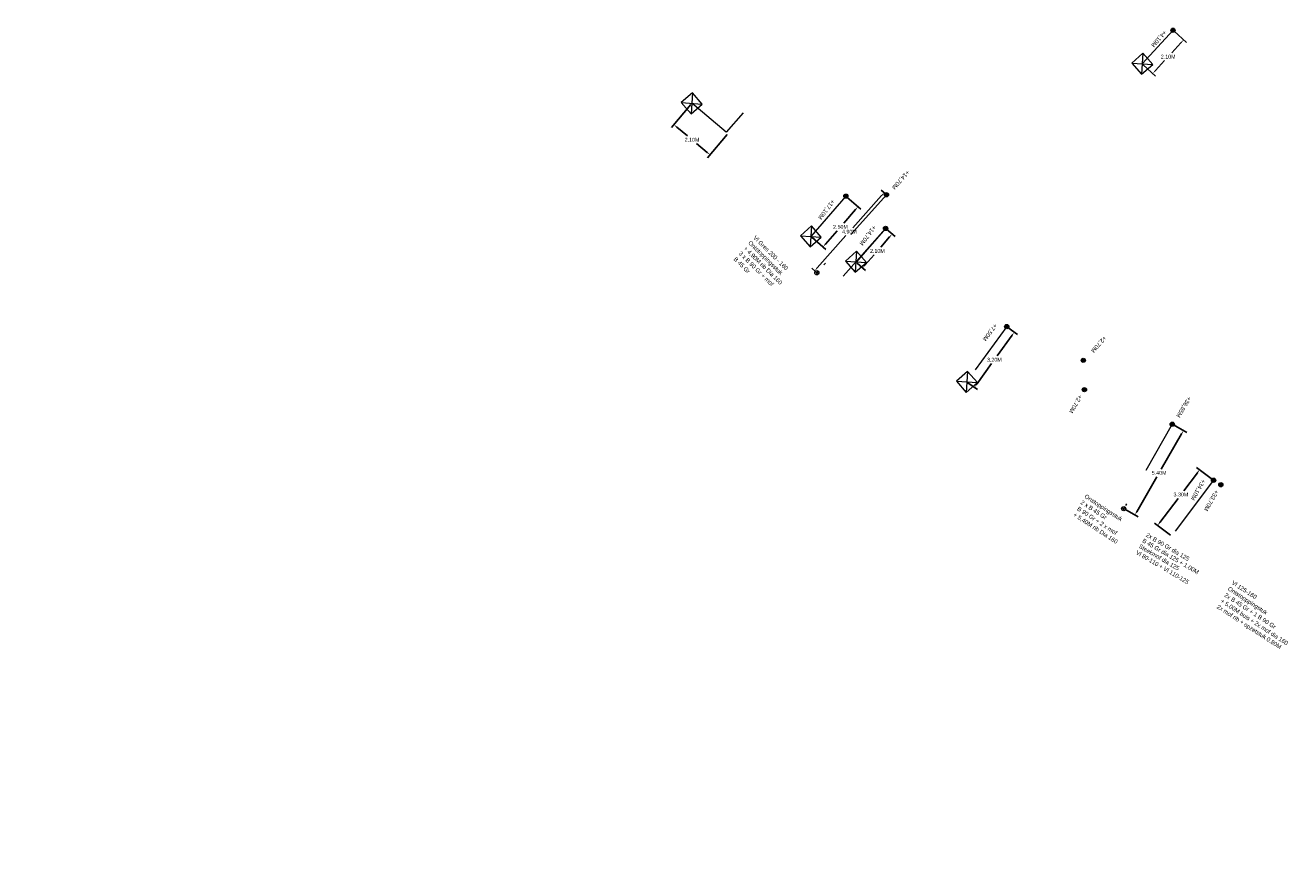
# Model space of a CAD drawing. Header units: inches. Extents: x 0 to 191500, y 0 to 342750.
# Tile 226 of 256: x 186622 to 186681, y 331815 to 331854. Entities that reach past the tile are written whole.
import ezdxf

# ---------------------------------------------------------------- set-up
doc = ezdxf.new("R2010")
doc.units = ezdxf.units.IN
doc.header["$MEASUREMENT"] = 0
for name, pattern in [('RI-HWA_HUISAANSLUITING', [4.8, 3, -1.8]), ('RI-HWA_KOLKAANSLUITING', [4.3, 2.5, -1.8]), ('RI-VWA_HUISAANSLUITING', [6.1, 2.5, -1.8, 0, -1.8])]:
    doc.linetypes.add(name, pattern=pattern)
doc.layers.get('0').update_dxf_attribs({"lineweight": 20})
doc.layers.get('DefPoints').update_dxf_attribs({"lineweight": 20})
for name, color, linetype, lineweight in [('ECW', 150, 'Continuous', 20), ('N-WE-RI-HWA-MAATVOERING-T25', 151, 'Continuous', 20), ('N-WE-RI-HWA_HUISAANSLUITING', 150, 'RI-HWA_HUISAANSLUITING', 20), ('N-WE-RI-HWA_KOLK-S', 150, 'Continuous', 20), ('N-WE-RI-HWA_KOLKAANSLUITING', 150, 'RI-HWA_KOLKAANSLUITING', 20), ('N-WE-RI-INLAAT', 7, 'Continuous', 20), ('N-WE-RI-VWA-MAATVOERING-T25', 30, 'Continuous', 20), ('N-WE-RI-VWA_HUISAANSLUITING', 20, 'RI-VWA_HUISAANSLUITING', 20), ('N-WE-RI-VWA_RIOOLPUT_ONTSTOPPINGSPUT-G', 30, 'Continuous', 20), ('Tekst algemeen', 7, 'Continuous', 20)]:
    doc.layers.add(name, color=color, linetype=linetype, lineweight=lineweight)
doc.dimstyles.get("Standard").update_dxf_attribs({"dimtxt": 0.18, "dimasz": 0.18, "dimexe": 0.18, "dimexo": 0.0625, "dimgap": 0.09, "dimtad": 0, "dimtih": 1, "dimtoh": 1, "dimdec": 4, "dimzin": 0, "dimdsep": 46, "dimtxsty": 'Standard', "dimcen": 0.09, "dimadec": 0, "dimazin": 0, "dimtfac": 1, "dimtdec": 4, "dimtofl": 0, "dimtmove": 0, "dimatfit": 3, "dimfxl": 1, "dimtolj": 1, "dimtzin": 0, "dimarcsym": 0})
picture_1 = doc.add_image_def('image1.ecw', size_in_pixel=(220000, 285000))

# ---------------------------------------------------------------- blocks, each defined once
blk = doc.blocks.new('*D3130')
at = {"layer": 'DefPoints', "color": 0, "transparency": 16777216}
for p in [(186667.94, 331839.712), (186666.074, 331837.121), (186666.43, 331836.864)]:
    blk.add_point(p, dxfattribs=at)
at = {"layer": 'N-WE-RI-HWA-MAATVOERING-T25', "color": 0, "lineweight": -2, "transparency": 16777216}
for p, q in [((186667.991, 331839.675), (186668.442, 331839.35)), ((186668.191, 331839.309), (186667.493, 331838.34)), ((186666.535, 331837.01), (186667.233, 331837.98)), ((186666.125, 331837.084), (186666.576, 331836.759))]:
    blk.add_line(p, q, dxfattribs=at)
at = {"layer": 'N-WE-RI-HWA-MAATVOERING-T25', "color": 0, "transparency": 16777216}
for points in [[(186668.167, 331839.327), (186668.215, 331839.292), (186668.296, 331839.455)], [(186666.511, 331837.028), (186666.56, 331836.993), (186666.43, 331836.864)]]:
    blk.add_solid(points, dxfattribs=at)
at = {"layer": 'N-WE-RI-HWA-MAATVOERING-T25', "color": 0, "transparency": 16777216, "insert": (186667.363, 331838.16), "char_height": 0.18, "attachment_point": 5}
blk.add_mtext('\\A1;3.20M', dxfattribs=at)
blk = doc.blocks.new('*D3042')
at = {"layer": 'DefPoints', "color": 0, "transparency": 16777216}
for p in [(186677.641, 331832.513), (186675.008, 331830.387), (186675.662, 331829.893)]:
    blk.add_point(p, dxfattribs=at)
at = {"layer": 'N-WE-RI-HWA-MAATVOERING-T25', "color": 0, "lineweight": -2, "transparency": 16777216}
for p, q in [((186676.878, 331832.864), (186676.244, 331832.023)), ((186677.591, 331832.551), (186676.843, 331833.116)), ((186675.116, 331830.531), (186675.972, 331831.663)), ((186675.612, 331829.931), (186674.864, 331830.496))]:
    blk.add_line(p, q, dxfattribs=at)
at = {"layer": 'N-WE-RI-HWA-MAATVOERING-T25', "color": 0, "transparency": 16777216}
for points in [[(186676.854, 331832.882), (186676.902, 331832.845), (186676.986, 331833.007)], [(186675.092, 331830.549), (186675.14, 331830.513), (186675.008, 331830.387)]]:
    blk.add_solid(points, dxfattribs=at)
at = {"layer": 'N-WE-RI-HWA-MAATVOERING-T25', "color": 0, "transparency": 16777216, "insert": (186676.108, 331831.843), "char_height": 0.18, "attachment_point": 5}
blk.add_mtext('\\A1;3.30M', dxfattribs=at)
blk = doc.blocks.new('*D3048')
at = {"layer": 'DefPoints', "color": 0, "transparency": 16777216}
for p in [(186675.738, 331853.602), (186674.295, 331852.028), (186674.789, 331851.575)]:
    blk.add_point(p, dxfattribs=at)
at = {"layer": 'N-WE-RI-HWA-MAATVOERING-T25', "color": 0, "lineweight": -2, "transparency": 16777216}
for p, q in [((186675.784, 331853.56), (186676.365, 331853.027)), ((186676.111, 331853.016), (186675.676, 331852.542)), ((186674.911, 331851.707), (186675.346, 331852.182)), ((186674.341, 331851.986), (186674.922, 331851.453))]:
    blk.add_line(p, q, dxfattribs=at)
at = {"layer": 'N-WE-RI-HWA-MAATVOERING-T25', "color": 0, "transparency": 16777216}
for points in [[(186676.088, 331853.036), (186676.133, 331852.996), (186676.232, 331853.149)], [(186674.889, 331851.728), (186674.933, 331851.687), (186674.789, 331851.575)]]:
    blk.add_solid(points, dxfattribs=at)
at = {"layer": 'N-WE-RI-HWA-MAATVOERING-T25', "color": 0, "transparency": 16777216, "insert": (186675.511, 331852.362), "char_height": 0.18, "attachment_point": 5}
blk.add_mtext('\\A1;2.10M', dxfattribs=at)
blk = doc.blocks.new('*D2996')
at = {"layer": 'DefPoints', "color": 0, "transparency": 16777216}
for p in [(186662.262, 331844.315), (186660.883, 331842.732), (186661.187, 331842.466)]:
    blk.add_point(p, dxfattribs=at)
at = {"layer": 'N-WE-RI-HWA-MAATVOERING-T25', "color": 0, "lineweight": -2, "transparency": 16777216}
for p, q in [((186662.449, 331843.913), (186662.034, 331843.438)), ((186662.31, 331844.274), (186662.703, 331843.931)), ((186660.93, 331842.69), (186661.323, 331842.348)), ((186661.306, 331842.602), (186661.72, 331843.078))]:
    blk.add_line(p, q, dxfattribs=at)
at = {"layer": 'N-WE-RI-HWA-MAATVOERING-T25', "color": 0, "transparency": 16777216}
for points in [[(186662.426, 331843.933), (186662.471, 331843.894), (186662.567, 331844.049)], [(186661.283, 331842.621), (186661.328, 331842.582), (186661.187, 331842.466)]]:
    blk.add_solid(points, dxfattribs=at)
at = {"layer": 'N-WE-RI-HWA-MAATVOERING-T25', "color": 0, "transparency": 16777216, "insert": (186661.877, 331843.258), "char_height": 0.18, "attachment_point": 5}
blk.add_mtext('\\A1;2.10M', dxfattribs=at)
blk = doc.blocks.new('*D2997')
at = {"layer": 'DefPoints', "color": 0, "transparency": 16777216}
for p in [(186660.398, 331845.826), (186658.756, 331843.941), (186659.324, 331843.445)]:
    blk.add_point(p, dxfattribs=at)
at = {"layer": 'N-WE-RI-HWA-MAATVOERING-T25', "color": 0, "lineweight": -2, "transparency": 16777216}
for p, q in [((186660.445, 331845.785), (186661.103, 331845.212)), ((186660.849, 331845.194), (186660.303, 331844.568)), ((186658.803, 331843.9), (186659.46, 331843.327)), ((186659.443, 331843.581), (186659.989, 331844.208))]:
    blk.add_line(p, q, dxfattribs=at)
at = {"layer": 'N-WE-RI-HWA-MAATVOERING-T25', "color": 0, "transparency": 16777216}
for points in [[(186660.826, 331845.214), (186660.871, 331845.175), (186660.967, 331845.33)], [(186659.42, 331843.601), (186659.465, 331843.561), (186659.324, 331843.445)]]:
    blk.add_solid(points, dxfattribs=at)
at = {"layer": 'N-WE-RI-HWA-MAATVOERING-T25', "color": 0, "transparency": 16777216, "insert": (186660.146, 331844.388), "char_height": 0.18, "attachment_point": 5}
blk.add_mtext('\\A1;2.50M', dxfattribs=at)
blk = doc.blocks.new('*D3000')
at = {"layer": 'DefPoints', "color": 0, "transparency": 16777216}
for p in [(186653.174, 331850.177), (186654.868, 331848.764), (186654.032, 331847.762)]:
    blk.add_point(p, dxfattribs=at)
at = {"layer": 'N-WE-RI-HWA-MAATVOERING-T25', "color": 0, "lineweight": -2, "transparency": 16777216}
for p, q in [((186653.134, 331850.129), (186652.223, 331849.036)), ((186652.476, 331849.059), (186652.969, 331848.648)), ((186654.828, 331848.716), (186653.917, 331847.623)), ((186653.894, 331847.877), (186653.401, 331848.288))]:
    blk.add_line(p, q, dxfattribs=at)
at = {"layer": 'N-WE-RI-HWA-MAATVOERING-T25', "color": 0, "transparency": 16777216}
for points in [[(186652.495, 331849.082), (186652.457, 331849.036), (186652.338, 331849.174)], [(186653.913, 331847.9), (186653.874, 331847.854), (186654.032, 331847.762)]]:
    blk.add_solid(points, dxfattribs=at)
at = {"layer": 'N-WE-RI-HWA-MAATVOERING-T25', "color": 0, "transparency": 16777216, "insert": (186653.185, 331848.468), "char_height": 0.18, "attachment_point": 5}
blk.add_mtext('\\A1;2.10M', dxfattribs=at)
blk = doc.blocks.new('*D3001')
at = {"layer": 'DefPoints', "color": 0, "transparency": 16777216}
for p in [(186675.703, 331835.138), (186676.225, 331834.838), (186673.424, 331831.182)]:
    blk.add_point(p, dxfattribs=at)
at = {"layer": 'N-WE-RI-VWA-MAATVOERING-T25', "color": 0, "lineweight": -2, "transparency": 16777216}
for p, q in [((186675.757, 331835.107), (186676.381, 331834.748)), ((186676.135, 331834.682), (186675.189, 331833.039)), ((186674.036, 331831.037), (186674.982, 331832.679)), ((186673.479, 331831.151), (186674.103, 331830.791))]:
    blk.add_line(p, q, dxfattribs=at)
at = {"layer": 'N-WE-RI-VWA-MAATVOERING-T25', "color": 0, "transparency": 16777216}
for points in [[(186676.109, 331834.697), (186676.161, 331834.667), (186676.225, 331834.838)], [(186674.01, 331831.052), (186674.062, 331831.022), (186673.947, 331830.881)]]:
    blk.add_solid(points, dxfattribs=at)
at = {"layer": 'N-WE-RI-VWA-MAATVOERING-T25', "color": 0, "transparency": 16777216, "insert": (186675.086, 331832.859), "char_height": 0.18, "attachment_point": 5}
blk.add_mtext('\\A1;5.40M', dxfattribs=at)
blk = doc.blocks.new('*D2924')
at = {"layer": 'DefPoints', "color": 0, "transparency": 16777216}
for p in [(186662.299, 331845.894), (186658.934, 331842.329), (186659.038, 331842.236)]:
    blk.add_point(p, dxfattribs=at)
at = {"layer": 'N-WE-RI-VWA-MAATVOERING-T25', "color": 0, "lineweight": -2, "transparency": 16777216}
for p, q in [((186662.075, 331845.852), (186660.725, 331844.338)), ((186662.252, 331845.935), (186662.061, 331846.106)), ((186659.054, 331842.463), (186660.404, 331843.978)), ((186658.991, 331842.278), (186658.8, 331842.449))]:
    blk.add_line(p, q, dxfattribs=at)
at = {"layer": 'N-WE-RI-VWA-MAATVOERING-T25', "color": 0, "transparency": 16777216}
for points in [[(186662.053, 331845.872), (186662.098, 331845.832), (186662.195, 331845.986)], [(186659.032, 331842.483), (186659.076, 331842.443), (186658.934, 331842.329)]]:
    blk.add_solid(points, dxfattribs=at)
at = {"layer": 'N-WE-RI-VWA-MAATVOERING-T25', "color": 0, "transparency": 16777216, "insert": (186660.565, 331844.158), "char_height": 0.18, "attachment_point": 5}
blk.add_mtext('\\A1;4.90M', dxfattribs=at)
blk = doc.blocks.new('A$C2C270354')
h = blk.add_hatch(color=256)
h.dxf.hatch_style = 1
edge = h.paths.add_edge_path()
edge.add_arc((0, 0), 0.1, 0, 360)
blk.add_circle((0, 0), 0.1)

msp = doc.modelspace()

# ---------------------------------------------------------------- linework, layer by layer
at = {"layer": 'N-WE-RI-HWA_HUISAANSLUITING'}
for p, q in [((186662.26245, 331844.31466), (186659.48076, 331841.19461)), ((186677.64066, 331832.51308), (186675.66202, 331829.89325))]:
    msp.add_line(p, q, dxfattribs=at)
at = {"layer": 'N-WE-RI-HWA_KOLK-S'}
for p, q in [((186674.32711, 331852.51938), (186673.80344, 331852.06023)), ((186674.32711, 331852.51938), (186674.26259, 331851.53656)), ((186674.78626, 331851.9957), (186674.32711, 331852.51938)), ((186673.80344, 331852.06023), (186674.78626, 331851.9957)), ((186673.80344, 331852.06023), (186674.26259, 331851.53656)), ((186674.26259, 331851.53656), (186674.78626, 331851.9957)), ((186653.20611, 331850.66822), (186652.68244, 331850.20907)), ((186653.20611, 331850.66822), (186653.14158, 331849.6854)), ((186653.66526, 331850.14454), (186653.20611, 331850.66822)), ((186652.68244, 331850.20907), (186653.66526, 331850.14454)), ((186652.68244, 331850.20907), (186653.14158, 331849.6854)), ((186653.14158, 331849.6854), (186653.66526, 331850.14454)), ((186658.78778, 331844.43282), (186658.26411, 331843.97367)), ((186658.78778, 331844.43282), (186658.72325, 331843.45)), ((186659.24693, 331843.90914), (186658.78778, 331844.43282)), ((186658.26411, 331843.97367), (186659.24693, 331843.90914)), ((186658.26411, 331843.97367), (186658.72325, 331843.45)), ((186658.72325, 331843.45), (186659.24693, 331843.90914)), ((186660.90387, 331843.24604), (186660.38019, 331842.7869)), ((186660.90387, 331843.24604), (186660.83934, 331842.26322)), ((186661.36301, 331842.72237), (186660.90387, 331843.24604)), ((186660.38019, 331842.7869), (186661.36301, 331842.72237)), ((186660.38019, 331842.7869), (186660.83934, 331842.26322)), ((186660.83934, 331842.26322), (186661.36301, 331842.72237)), ((186666.10641, 331837.61193), (186665.58274, 331837.15278)), ((186666.10641, 331837.61193), (186666.04188, 331836.62911)), ((186666.56556, 331837.08825), (186666.10641, 331837.61193)), ((186665.58274, 331837.15278), (186666.56556, 331837.08825)), ((186665.58274, 331837.15278), (186666.04188, 331836.62911)), ((186666.04188, 331836.62911), (186666.56556, 331837.08825))]:
    msp.add_line(p, q, dxfattribs=at)
at = {"layer": 'N-WE-RI-HWA_KOLKAANSLUITING'}
for p, q in [((186675.73782, 331853.60185), (186674.29485, 331852.02797)), ((186654.78634, 331848.83253), (186653.17339, 331850.17729)), ((186655.58718, 331849.72621), (186654.78634, 331848.83253)), ((186660.39812, 331845.82604), (186658.75552, 331843.94141)), ((186662.26245, 331844.31466), (186660.88266, 331842.73156)), ((186667.94035, 331839.71166), (186666.06263, 331837.14407))]:
    msp.add_line(p, q, dxfattribs=at)
at = {"layer": 'N-WE-RI-VWA_HUISAANSLUITING'}
for p, q in [((186662.29862, 331845.89383), (186659.0378, 331842.23637)), ((186675.7029, 331835.13836), (186673.42444, 331831.18181))]:
    msp.add_line(p, q, dxfattribs=at)
at = {"layer": 'N-WE-RI-VWA_RIOOLPUT_ONTSTOPPINGSPUT-G'}
for p, q in [((186659.12988, 331842.19736), (186658.94572, 331842.27537)), ((186659.0768, 331842.32844), (186658.99879, 331842.14429)), ((186673.51652, 331831.1428), (186673.33236, 331831.22081)), ((186673.46345, 331831.27389), (186673.38544, 331831.08973))]:
    msp.add_line(p, q, dxfattribs=at)
for centre in [(186659.0378, 331842.23637), (186673.42444, 331831.18181)]:
    msp.add_circle(centre, 0.1, dxfattribs=at)

# ---------------------------------------------------------------- block references
at = {"layer": 'N-WE-RI-INLAAT', "rotation": 311.4301972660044}
for p in [(186675.73782, 331853.60185), (186660.39812, 331845.82604), (186662.29862, 331845.89383), (186662.26245, 331844.31466), (186667.94035, 331839.71166), (186671.53157, 331838.13135), (186671.58409, 331836.75773), (186675.7029, 331835.13836), (186677.64066, 331832.51308), (186677.97968, 331832.30075)]:
    msp.add_blockref('A$C2C270354', p, dxfattribs=at)

# ---------------------------------------------------------------- texts
at = {"layer": 'N-WE-RI-HWA-MAATVOERING-T25'}
for s, rotation, p in [('+4,10M', 228.1374073, (186675.30936, 331853.60975)), ('+17,10M', 232.9311652, (186659.73781, 331845.68638)), ('+14,70M', 232.9311652, (186661.67821, 331844.47445)), ('+7,50M', 232.9311652, (186667.35612, 331839.87145)), ('+2.70M', 240.0127653, (186671.31956, 331836.53365)), ('+34,10M', 240.0127653, (186677.09786, 331832.5791)), ('+33,70M', 240.0127653, (186677.71515, 331832.07667))]:
    msp.add_text(s, height=0.2, rotation=rotation, dxfattribs=at).set_placement(p)
at = {"layer": 'N-WE-RI-VWA-MAATVOERING-T25'}
for s, rotation, p in [('+14,70M', 228.3440935, (186663.25856, 331847.05582)), ('+2,70M', 228.3440935, (186672.49151, 331839.29335)), ('+36,85M', 238.6856164, (186676.43865, 331836.45381))]:
    msp.add_text(s, height=0.2, rotation=rotation, dxfattribs=at).set_placement(p)
at = {"layer": 'Tekst algemeen'}
for s, rotation, p in [('Vl Gres 200 - 160', 315.3087189, (186656.03828, 331843.8558)), ('3 x B 90 Gr + mof', 315.3087189, (186655.35368, 331843.12002)), ('+ 4,90M rib Dia 160', 315.3087189, (186655.58811, 331843.35699)), ('Ontstoppingsstuk', 315.3087189, (186655.80385, 331843.61883)), ('B 45 Gr', 315.3087189, (186655.11431, 331842.85602)), ('2 x B 45 Gr', 326.8416336, (186671.37982, 331831.42396)), ('Onstoppingsstuk', 326.8416336, (186671.56213, 331831.70301)), ('+ 5,40M rib Dia 160', 326.8416336, (186671.03846, 331830.84521)), ('B 90 Gr + 2 x mof', 326.8416336, (186671.22078, 331831.12427)), ('B 45 Gr dia 125 + 1.00M  ', 329.5728236, (186674.2766, 331829.62337)), ('2x B 90 Gr dia 125', 329.5728236, (186674.4446, 331829.88665)), ('Vl 80-110 + Vl 110-125', 329.5728236, (186673.97187, 331829.06529)), ('Steekmof dia 125', 329.5728236, (186674.10861, 331829.36007)), ('Vl 125-160', 326.8416336, (186678.46546, 331827.65715)), ('2x B 45 Gr + 1 B 90 Gr', 326.8416336, (186678.1241, 331827.0784)), ('Ontstopppingstuk', 326.8416336, (186678.28314, 331827.37809)), ('2x mof rib + opzetstuk 0.80M', 326.8416336, (186677.76317, 331826.53169)), ('+ 5.00M buis + 2x mof dia 160', 326.8416336, (186677.94179, 331826.79935))]:
    msp.add_text(s, height=0.2, rotation=rotation, dxfattribs=at).set_placement(p)

# ---------------------------------------------------------------- dimensions: what is measured, and where the dimension line sits
at = {"layer": 'N-WE-RI-HWA-MAATVOERING-T25'}
for p1, p2, distance, text, picture, middle in [((186675.73782, 331853.60185), (186674.29485, 331852.02797), 0.67069, '2.10M', '*D3048', (186675.5107, 331852.36167)), ((186653.17385, 331850.17681), (186654.86796, 331848.76448), -1.30558, '2.10M', '*D3000', (186653.1849, 331848.46784)), ((186660.39812, 331845.82604), (186658.75552, 331843.94141), 0.75476, '2.50M', '*D2997', (186660.1458, 331844.38781)), ((186662.26245, 331844.31466), (186660.88266, 331842.73156), 0.40418, '2.10M', '*D2996', (186661.87725, 331843.25754)), ((186667.94035, 331839.71166), (186666.07415, 331837.12052), 0.43849, '3.20M', '*D3130', (186667.36306, 331838.15982))]:
    dim = msp.add_aligned_dim(p1=p1, p2=p2, distance=distance, text=text, dimstyle='Standard', override={"dimtxsty": 'Standard'}, dxfattribs=at)
    dim.commit()
    dim.dimension.update_dxf_attribs({"geometry": picture, "text_midpoint": middle})
dim = msp.add_linear_dim(base=(186675.00783, 331830.38733), p1=(186677.64066, 331832.51308), p2=(186675.66202, 331829.89325), angle=232.9378568, text='3.30M', dimstyle='Standard', override={"dimtxsty": 'Standard'}, dxfattribs=at)
dim.commit()
dim.dimension.update_dxf_attribs({"geometry": '*D3042', "text_midpoint": (186676.10761, 331831.8435), "dimtype": 161})
at = {"layer": 'N-WE-RI-VWA-MAATVOERING-T25'}
for p1, p2, distance, text, picture, middle in [((186662.29862, 331845.89383), (186659.0378, 331842.23637), -0.13887, '4.90M', '*D2924', (186660.56456, 331844.15751)), ((186673.42444, 331831.18181), (186675.7029, 331835.13836), -0.60252, '5.40M', '*D3001', (186675.0858, 331832.85941))]:
    dim = msp.add_aligned_dim(p1=p1, p2=p2, distance=distance, text=text, dimstyle='Standard', override={"dimtxsty": 'Standard'}, dxfattribs=at)
    dim.commit()
    dim.dimension.update_dxf_attribs({"geometry": picture, "text_midpoint": middle})

# ---------------------------------------------------------------- pictures from other files: only their frames are drawn
at = {"layer": 'ECW'}
image = msp.add_image(picture_1, insert=(180500, 328500), size_in_units=(11000, 14250), dxfattribs=at)
image.dxf.flags = 7

doc.saveas('drawing.dxf')
